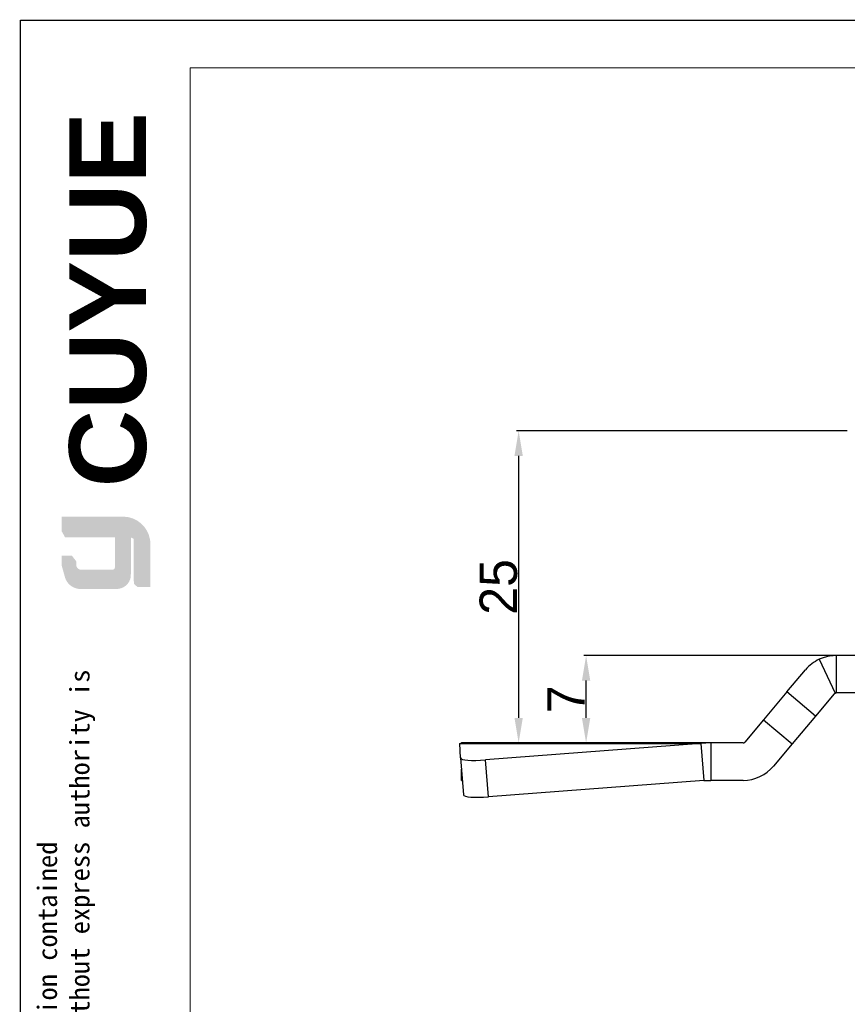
# Model space of a CAD drawing. Header units: millimetres. Extents: x 5128 to 5354, y 6463 to 6624.
# Tile 2 of 12: x 5128 to 5194, y 6545 to 6624. Entities that reach past the tile are written whole.
import ezdxf

# ---------------------------------------------------------------- set-up
doc = ezdxf.new("R2010")
doc.units = ezdxf.units.MM
doc.layers.get('0').update_dxf_attribs({"color": 3})
doc.layers.add('20', color=7, linetype='Continuous', true_color=0xffffff)
for name, color, linetype, lineweight in [('实线层', 7, 'Continuous', 30), ('尺寸线层', 3, 'Continuous', 18), ('粗实线层', 7, 'Continuous', 35)]:
    doc.layers.add(name, color=color, linetype=linetype, lineweight=lineweight)
doc.styles.add('ARIAL', font='arial.ttf')
doc.dimstyles.get("Standard").update_dxf_attribs({"dimtxt": 3, "dimasz": 2, "dimexe": 0.18, "dimexo": 0.0625, "dimgap": 0.09, "dimtad": 1, "dimtoh": 1, "dimzin": 0, "dimdsep": 46, "dimtxsty": 'Standard', "dimcen": 0.09, "dimadec": 0, "dimazin": 0, "dimtfac": 1, "dimtofl": 0, "dimtmove": 0, "dimatfit": 3, "dimfxl": 1, "dimtolj": 1, "dimtzin": 0, "dimarcsym": 0})

# ---------------------------------------------------------------- blocks, each defined once
blk = doc.blocks.new('*D7')
at = {"color": 0, "lineweight": -2, "transparency": 16777216}
for p, q in [((5193.861018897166, 6590.705715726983), (5167.333295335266, 6590.705715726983)), ((5167.513295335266, 6588.705715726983), (5167.513295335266, 6567.705715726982)), ((5167.451810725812, 6565.705715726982), (5167.693295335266, 6565.705715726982))]:
    blk.add_line(p, q, dxfattribs=at)
at = {"color": 0, "lineweight": 18, "transparency": 16777216}
for points in [[(5167.179962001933, 6588.705715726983), (5167.846628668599, 6588.705715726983), (5167.513295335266, 6590.705715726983)], [(5167.179962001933, 6567.705715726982), (5167.846628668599, 6567.705715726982), (5167.513295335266, 6565.705715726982)]]:
    blk.add_solid(points, dxfattribs=at)
at = {"layer": 'Defpoints', "color": 0, "lineweight": 18, "transparency": 16777216}
for p in [(5193.923518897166, 6590.705715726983), (5167.389310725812, 6565.705715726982), (5167.513295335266, 6565.705715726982)]:
    blk.add_point(p, dxfattribs=at)
at = {"color": 0, "lineweight": 18, "transparency": 16777216, "insert": (5165.906152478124, 6578.205715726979), "char_height": 3, "attachment_point": 5, "rotation": 90}
blk.add_mtext('\\A1;25', dxfattribs=at)
blk = doc.blocks.new('*D8')
at = {"color": 0, "lineweight": -2, "transparency": 16777216}
for p, q in [((5193.741513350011, 6572.705715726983), (5172.743518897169, 6572.705715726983)), ((5172.92351889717, 6567.705715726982), (5172.92351889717, 6570.705715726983)), ((5176.390643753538, 6565.705715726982), (5172.743518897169, 6565.705715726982))]:
    blk.add_line(p, q, dxfattribs=at)
at = {"color": 0, "lineweight": 18, "transparency": 16777216}
for points in [[(5172.590185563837, 6570.705715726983), (5173.256852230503, 6570.705715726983), (5172.92351889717, 6572.705715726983)], [(5172.590185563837, 6567.705715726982), (5173.256852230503, 6567.705715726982), (5172.92351889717, 6565.705715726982)]]:
    blk.add_solid(points, dxfattribs=at)
at = {"layer": 'Defpoints', "color": 0, "lineweight": 18, "transparency": 16777216}
for p in [(5172.92351889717, 6572.705715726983), (5193.804013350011, 6572.705715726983), (5176.453143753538, 6565.705715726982)]:
    blk.add_point(p, dxfattribs=at)
at = {"color": 0, "lineweight": 18, "transparency": 16777216, "insert": (5171.316376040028, 6569.205715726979), "char_height": 3, "attachment_point": 5, "rotation": 90}
blk.add_mtext('\\A1;7', dxfattribs=at)

msp = doc.modelspace()

# ---------------------------------------------------------------- hatches: boundary and pattern name
at = {"layer": '实线层'}
h = msp.add_hatch(color=251, dxfattribs=at)
edge = h.paths.add_edge_path(flags=0)
edge.add_line((5130.888394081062, 6583.83779779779), (5131.155083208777, 6583.460782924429))
edge.add_line((5131.155083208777, 6583.460782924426), (5135.856468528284, 6583.460782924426))
edge.add_arc((5135.939460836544, 6581.332965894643), 2.129434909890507, 18.25845757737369, 92.23360366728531, ccw=False)
edge.add_arc((5135.799027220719, 6581.647301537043), 2.19124927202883, 9.265836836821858, 88.49787900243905)
edge.add_line((5135.856468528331, 6583.83779779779), (5130.888394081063, 6583.837797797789))
h = msp.add_hatch(color=254, dxfattribs=at)
h.paths.add_polyline_path([(5130.888394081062, 6579.890073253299), (5131.155083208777, 6578.932364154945), (5131.155083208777, 6580.249156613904), (5130.888394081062, 6580.702032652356)], flags=0)
h.paths.add_polyline_path([(5131.155083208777, 6582.177939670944), (5131.155083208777, 6583.460782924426), (5130.888394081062, 6583.83779779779), (5130.888394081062, 6582.650821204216)], flags=0)
h = msp.add_hatch(color=251, dxfattribs=at)
edge = h.paths.add_edge_path(flags=0)
edge.add_line((5134.911743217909, 6579.577721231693), (5132.459380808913, 6579.577721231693))
edge.add_arc((5132.458505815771, 6579.996783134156), 0.4190628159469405, 193.8962338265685, 270.1196323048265, ccw=False)
edge.add_line((5132.051708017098, 6579.896139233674), (5132.051708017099, 6579.593928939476))
edge.add_arc((5132.458505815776, 6579.694572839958), 0.4190628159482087, 193.8962338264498, 270.1196323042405)
edge.add_line((5132.459380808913, 6579.275510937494), (5135.094067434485, 6579.275510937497))
edge.add_arc((5135.106442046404, 6579.578313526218), 0.3030553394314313, 267.6597996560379, 364.9883187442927)
edge.add_line((5135.40834954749, 6579.604664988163), (5135.408349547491, 6582.177939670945))
edge.add_line((5135.40834954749, 6582.177939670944), (5135.153234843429, 6582.177939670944))
edge.add_line((5135.15323484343, 6582.177939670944), (5135.15323484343, 6579.771133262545))
edge.add_arc((5134.919240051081, 6579.815828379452), 0.2382251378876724, 268.196630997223, 349.18624476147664, ccw=False)
h = msp.add_hatch(color=251, dxfattribs=at)
edge = h.paths.add_edge_path(flags=0)
edge.add_line((5136.664743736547, 6578.46135779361), (5136.961600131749, 6578.191619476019))
edge.add_line((5136.96160013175, 6578.19161947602), (5136.96160013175, 6581.538102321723))
edge.add_arc((5136.166353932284, 6581.415496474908), 0.80464197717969, 8.76448022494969, 53.8869948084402)
edge.add_line((5136.640593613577, 6582.065531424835), (5136.664743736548, 6578.461357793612))
msp.add_hatch(color=251, dxfattribs=at).paths.add_polyline_path([(5132.051708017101, 6580.249156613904), (5131.707600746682, 6580.702032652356), (5130.888394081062, 6580.702032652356), (5131.155083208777, 6580.249156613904)], flags=0)
h = msp.add_hatch(color=30, dxfattribs=at)
edge = h.paths.add_edge_path(flags=0)
edge.add_arc((5132.458505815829, 6579.694572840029), 0.4190628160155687, 193.8962338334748, 270.1196323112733, ccw=False)
edge.add_line((5132.051708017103, 6579.593928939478), (5132.051708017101, 6580.249156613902))
edge.add_line((5132.051708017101, 6580.249156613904), (5131.155083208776, 6580.249156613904))
edge.add_line((5131.155083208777, 6580.249156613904), (5131.155083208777, 6578.93236415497))
edge.add_arc((5132.391746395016, 6579.344961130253), 1.303676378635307, 198.4506221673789, 263.4013944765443)
edge.add_line((5132.241937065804, 6578.049920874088), (5135.408349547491, 6578.049920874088))
edge.add_arc((5135.304426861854, 6579.165438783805), 1.120348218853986, 275.3223660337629, 362.7233690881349)
edge.add_line((5136.423509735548, 6579.218670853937), (5136.423509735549, 6579.920690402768))
edge.add_line((5136.423509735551, 6579.92069040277), (5135.408349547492, 6579.92069040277))
edge.add_line((5135.40834954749, 6579.92069040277), (5135.40834954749, 6579.604664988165))
edge.add_arc((5135.106442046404, 6579.578313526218), 0.3030553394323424, -92.34020034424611, 4.988318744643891, ccw=False)
edge.add_line((5135.094067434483, 6579.275510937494), (5132.459380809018, 6579.275510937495))
at = {"layer": '尺寸线层'}
h = msp.add_hatch(color=179, dxfattribs=at)
edge = h.paths.add_edge_path(flags=0)
edge.add_line((5135.856468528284, 6583.460782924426), (5131.155083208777, 6583.460782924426))
edge.add_line((5131.155083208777, 6583.460782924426), (5131.155083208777, 6582.177939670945))
edge.add_line((5131.155083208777, 6582.177939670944), (5135.408349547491, 6582.177939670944))
edge.add_line((5135.40834954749, 6582.177939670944), (5135.40834954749, 6579.920690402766))
edge.add_line((5135.40834954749, 6579.92069040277), (5136.423509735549, 6579.92069040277))
edge.add_line((5136.423509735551, 6579.92069040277), (5136.423509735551, 6582.177939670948))
edge.add_arc((5136.166353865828, 6581.415496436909), 0.8046420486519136, 8.764482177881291, 71.36184450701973, ccw=False)
edge.add_line((5136.961600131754, 6581.538102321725), (5136.961600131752, 6578.191619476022))
edge.add_line((5136.96160013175, 6578.19161947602), (5137.9899609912, 6578.19161947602))
edge.add_line((5137.989960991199, 6578.19161947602), (5137.989960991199, 6581.610118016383))
edge.add_arc((5135.799027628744, 6581.647301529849), 2.191248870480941, 359.0276957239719, 369.2658387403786)
edge.add_arc((5135.939460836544, 6581.332965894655), 2.129434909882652, 18.25845757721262, 92.23360366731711)

# ---------------------------------------------------------------- linework, layer by layer
at = {"lineweight": 13}
msp.add_line((5141.173120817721, 6466.076615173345), (5141.173120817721, 6619.792590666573), dxfattribs=at)
at = {"color": 7, "linetype": 'Continuous', "lineweight": 13}
msp.add_lwpolyline([(5127.56170399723, 6623.610481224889, 0.09926515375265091, 0.09926515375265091, 0), (5354.344403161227, 6623.610481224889, 0.09926515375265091, 0.09926515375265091, 0)], format="xyseb", dxfattribs=at)
at = {"layer": '20', "color": 7}
for p, q in [((5201.023518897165, 6572.705715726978), (5192.965283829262, 6572.705715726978)), ((5192.965283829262, 6572.705715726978), (5192.965283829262, 6569.705715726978)), ((5191.612905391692, 6572.405900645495), (5192.880760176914, 6569.686977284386)), ((5189.023602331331, 6569.786518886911), (5190.513941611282, 6571.562636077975)), ((5189.023602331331, 6569.786518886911), (5187.147350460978, 6567.550488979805)), ((5191.321735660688, 6567.858156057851), (5189.023602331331, 6569.786518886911)), ((5192.812074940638, 6569.634273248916), (5191.321735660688, 6567.858156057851)), ((5201.023518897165, 6569.705715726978), (5192.965283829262, 6569.705715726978)), ((5191.321735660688, 6567.858156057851), (5189.445483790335, 6565.622126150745)), ((5187.147350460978, 6567.550488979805), (5185.659349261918, 6565.777158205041)), ((5187.147350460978, 6567.550488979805), (5189.445483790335, 6565.622126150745)), ((5162.854439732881, 6564.498939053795), (5162.810038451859, 6565.657100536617)), ((5162.810038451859, 6565.657100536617), (5182.13294020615, 6565.657100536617)), ((5182.923518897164, 6565.705715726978), (5162.923518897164, 6565.705715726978)), ((5182.13294020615, 6565.657100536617), (5164.860573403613, 6564.338948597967)), ((5182.13294020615, 6565.657100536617), (5182.361219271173, 6562.702677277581)), ((5185.506140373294, 6565.705715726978), (5182.923518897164, 6565.705715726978)), ((5182.923518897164, 6565.705715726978), (5182.923518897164, 6562.705715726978)), ((5189.445483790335, 6565.622126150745), (5187.957482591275, 6563.848795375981)), ((5162.854548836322, 6564.49705057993), (5163.082827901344, 6561.542627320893)), ((5165.088852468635, 6561.38452533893), (5164.860573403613, 6564.338948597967)), ((5162.923518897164, 6562.705715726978), (5162.923518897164, 6563.604450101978)), ((5182.361219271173, 6562.702677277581), (5165.088852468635, 6561.38452533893)), ((5185.506140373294, 6562.705715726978), (5182.923518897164, 6562.705715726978))]:
    msp.add_line(p, q, dxfattribs=at)
for centre, radius, start, end in [((5192.965283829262, 6569.505715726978), 3.2, 114.9999999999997, 139.9999999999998), ((5192.965283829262, 6569.505715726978), 0.2, 114.9999999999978, 139.9999999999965), ((5185.506140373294, 6565.905715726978), 0.2, 270.0000000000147, 319.9999999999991), ((5185.506140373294, 6565.905715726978), 3.2, 270.0000000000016, 319.9999999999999)]:
    msp.add_arc(centre, radius, start, end, dxfattribs=at)
for centre, start_param, end_param in [((5164.8486052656, 6564.651125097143), 3.135534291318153, 4.706330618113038), ((5165.076884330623, 6561.696701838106), 3.135534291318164, 4.706330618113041)]:
    msp.add_ellipse(centre, major_axis=(1.994056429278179, 0.1540745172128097), ratio=0.1560882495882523, start_param=start_param, end_param=end_param, dxfattribs=at)
msp.add_open_spline([(5192.965283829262, 6572.705715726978), (5192.848653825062, 6572.705715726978), (5192.732375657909, 6572.699358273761), (5192.500536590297, 6572.673934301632), (5192.385613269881, 6572.654934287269), (5192.214870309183, 6572.617030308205), (5192.158389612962, 6572.602858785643), (5192.046529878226, 6572.571537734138), (5191.991111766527, 6572.554379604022), (5191.826387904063, 6572.498434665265), (5191.71860807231, 6572.455190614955), (5191.612905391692, 6572.405900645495)], degree=3, knots=[0, 0, 0, 0, 0.2499999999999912, 0.2499999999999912, 0.4999999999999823, 0.4999999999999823, 0.6249999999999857, 0.6249999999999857, 0.749999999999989, 0.749999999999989, 1, 1, 1, 1], dxfattribs=at)
for points in [[(5192.880760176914, 6569.686977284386), (5192.907123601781, 6569.699270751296), (5192.936195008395, 6569.705715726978), (5192.965283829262, 6569.705715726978)], [(5162.810038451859, 6565.657100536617), (5162.847039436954, 6565.689428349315), (5162.885278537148, 6565.705715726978), (5162.923518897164, 6565.705715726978)], [(5182.923518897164, 6565.705715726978), (5182.659579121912, 6565.705715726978), (5182.395640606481, 6565.689428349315), (5182.13294020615, 6565.657100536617)], [(5162.923518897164, 6562.705715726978), (5162.946697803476, 6562.705715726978), (5162.969876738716, 6562.705341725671), (5162.993072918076, 6562.704597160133)], [(5182.361219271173, 6562.702677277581), (5182.548600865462, 6562.704697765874), (5182.736059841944, 6562.705715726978), (5182.923518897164, 6562.705715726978)]]:
    msp.add_open_spline(points, degree=3, dxfattribs=at)
at = {"layer": '实线层'}
msp.add_line((5127.56170399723, 6623.610481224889), (5127.56170399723, 6463.259077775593), dxfattribs=at)
at = {"layer": '实线层', "lineweight": 13}
msp.add_line((5141.173120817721, 6619.792590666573), (5350.526512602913, 6619.792590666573), dxfattribs=at)

# ---------------------------------------------------------------- texts
at = {"layer": '粗实线层', "color": 7, "insert": (5131.484666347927, 6586.186981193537), "char_height": 6.15025699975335, "width": 25.99129788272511, "attachment_point": 1, "rotation": 90, "style": 'ARIAL'}
msp.add_mtext('{\\farial|b1|i0|c0|p34;CUYUE}', dxfattribs=at)
at = {"layer": '粗实线层', "color": 3, "insert": (5128.946937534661, 6482.464316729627), "char_height": 1.55968147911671, "width": 91.63133189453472, "attachment_point": 1, "rotation": 90}
msp.add_mtext('{\\fSimHei|b0|i0|c0|p34;We reserve all rights in this document and in the information contained therein,reproduction,use or disclosure to third parties without express authority is strictly forbidden. copyright 2023CUYUE}', dxfattribs=at)

# ---------------------------------------------------------------- dimensions: what is measured, and where the dimension line sits
at = {"color": 3, "lineweight": 18}
for base, p1, p2, picture, middle in [((5167.513295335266, 6565.705715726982), (5193.923518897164, 6590.705715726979), (5167.38931072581, 6565.705715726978), '*D7', (5165.906152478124, 6578.205715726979)), ((5172.92351889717, 6572.705715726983), (5176.453143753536, 6565.705715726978), (5193.804013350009, 6572.705715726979), '*D8', (5171.316376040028, 6569.205715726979))]:
    dim = msp.add_linear_dim(base=base, p1=p1, p2=p2, angle=90, dimstyle='Standard', override={"dimdec": 0}, dxfattribs=at)
    dim.commit()
    dim.dimension.update_dxf_attribs({"geometry": picture, "text_midpoint": middle})

doc.saveas('drawing.dxf')
